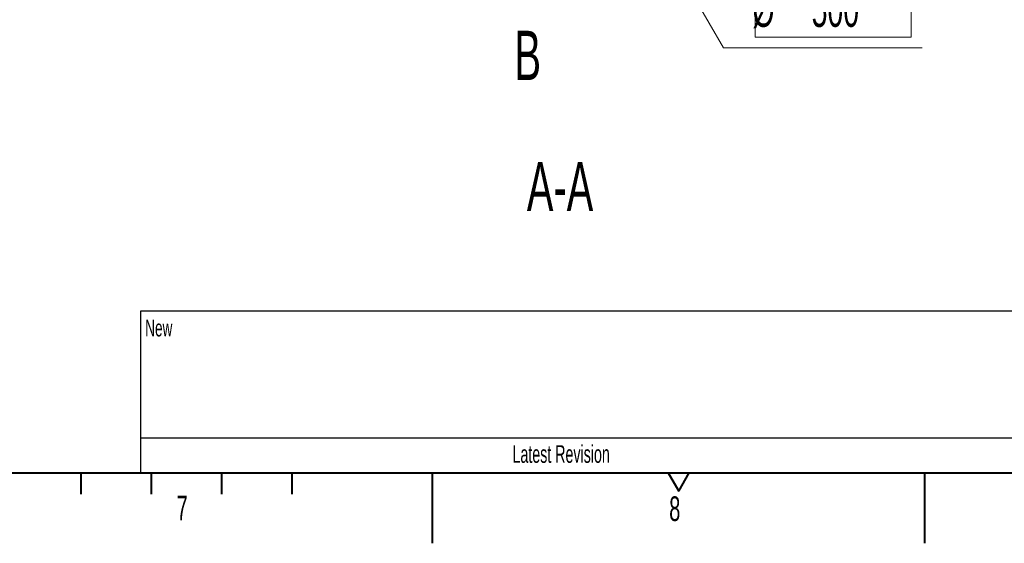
# Model space of a CAD drawing. Header units: millimetres. Extents: x 0 to 8410, y 0 to 5940.
# Tile 128 of 256: x 4318 to 5718, y 0 to 744. Entities that reach past the tile are written whole.
import ezdxf

# ---------------------------------------------------------------- set-up
doc = ezdxf.new("R2010")
doc.units = ezdxf.units.MM
doc.header["$LTSCALE"] = 10
doc.styles.add('SLDTEXTSTYLE0', font='TXT', dxfattribs={"width": 0.605})
doc.dimstyles.new('SLDDIMSTYLE8', dxfattribs={"dimtxt": 50, "dimasz": 50, "dimexe": 0, "dimexo": 0.0625, "dimgap": -12.5, "dimtad": 0, "dimtih": 1, "dimtoh": 1, "dimdec": 1, "dimrnd": 1e-09, "dimzin": 12, "dimdsep": 46, "dimtxsty": 'SLDTEXTSTYLE0', "dimblk1": 'NONE', "dimsah": 1, "dimcen": 0, "dimadec": 0, "dimazin": 0, "dimtfac": 1, "dimtmove": 0, "dimatfit": 3, "dimldrblk": 'NONE', "dimfxl": 1, "dimfrac": 2, "dimtolj": 1, "dimtzin": 12, "dimarcsym": 0})

# ---------------------------------------------------------------- blocks, each defined once
blk = doc.blocks.new('*D36')
at = {"color": 7, "linetype": 'Continuous', "lineweight": 0}
for p, q in [((4973.7, 1304.1), (5223.1, 870.7)), ((5223.1, 870.7), (5318.9, 704.4)), ((5363.6, 796.4), (5363.6, 719.7)), ((5585.4, 796.4), (5363.6, 796.4)), ((5585.4, 719.7), (5585.4, 796.4)), ((5363.6, 719.7), (5585.4, 719.7)), ((5318.9, 704.4), (5601.2, 704.4))]:
    blk.add_line(p, q, dxfattribs=at)
blk.add_solid([(5223.1, 870.7), (5241.6, 823.7), (5254.6, 831.1)], dxfattribs=at)
at = {"color": 7, "linetype": 'Continuous', "lineweight": 0, "char_height": 50, "attachment_point": 1, "style": 'SLDTEXTSTYLE0'}
for s, insert in [('%%c', (5359.8, 784.1)), (' 500 ', (5432.7, 784.1))]:
    blk.add_mtext(s, dxfattribs=dict(at, insert=insert))
blk = doc.blocks.new('_NONE')

msp = doc.modelspace()

# ---------------------------------------------------------------- linework, layer by layer
at = {"color": 7, "linetype": 'Continuous', "lineweight": 30}
for p, q in [((5770, 330), (4490, 330)), ((4490, 330), (4490, 150)), ((4490, 150), (5770, 150)), ((4490, 150), (4490, 100))]:
    msp.add_line(p, q, dxfattribs=at)
at = {"color": 7, "linetype": 'Continuous', "lineweight": 40}
for p, q in [((200, 100), (8310, 100)), ((4405, 100), (4405, 70)), ((4505, 100), (4505, 70)), ((4605, 100), (4605, 70)), ((4705, 100), (4705, 70)), ((4905, 0), (4905, 100)), ((5240, 100), (5255, 74.019238)), ((5255, 74.019238), (5270, 100)), ((5605, 0), (5605, 100))]:
    msp.add_line(p, q, dxfattribs=at)

# ---------------------------------------------------------------- texts
at = {"color": 7, "linetype": 'Continuous', "insert": (5021.596159, 728.563432), "char_height": 70, "attachment_point": 1, "style": 'SLDTEXTSTYLE0'}
msp.add_mtext('B', dxfattribs=at)
at = {"color": 7, "linetype": 'Continuous', "lineweight": 0, "attachment_point": 1, "style": 'SLDTEXTSTYLE0'}
for s, insert, char_height in [('A-A ', (5039.136762, 542.163141), 70), ('New', (4496.741416, 317.934728), 23.8125), ('Latest Revision', (5018.786031, 139.412565), 25), ('7', (4541.331658, 67.761567), 35), ('8', (5241.557997, 66.67586), 35)]:
    msp.add_mtext(s, dxfattribs=dict(at, insert=insert, char_height=char_height))

# ---------------------------------------------------------------- dimensions: what is measured, and where the dimension line sits
at = {"color": 7, "linetype": 'Continuous', "lineweight": 0}
dim = msp.add_diameter_dim_2p(p1=(4973.736935, 1304.084442), p2=(5223.145391, 870.73075), dimstyle='SLDDIMSTYLE8', dxfattribs=at)
dim.commit()
dim.dimension.update_dxf_attribs({"geometry": '*D36', "text_midpoint": (5472.543913, 758.049706), "dimtype": 163})

doc.saveas('drawing.dxf')
